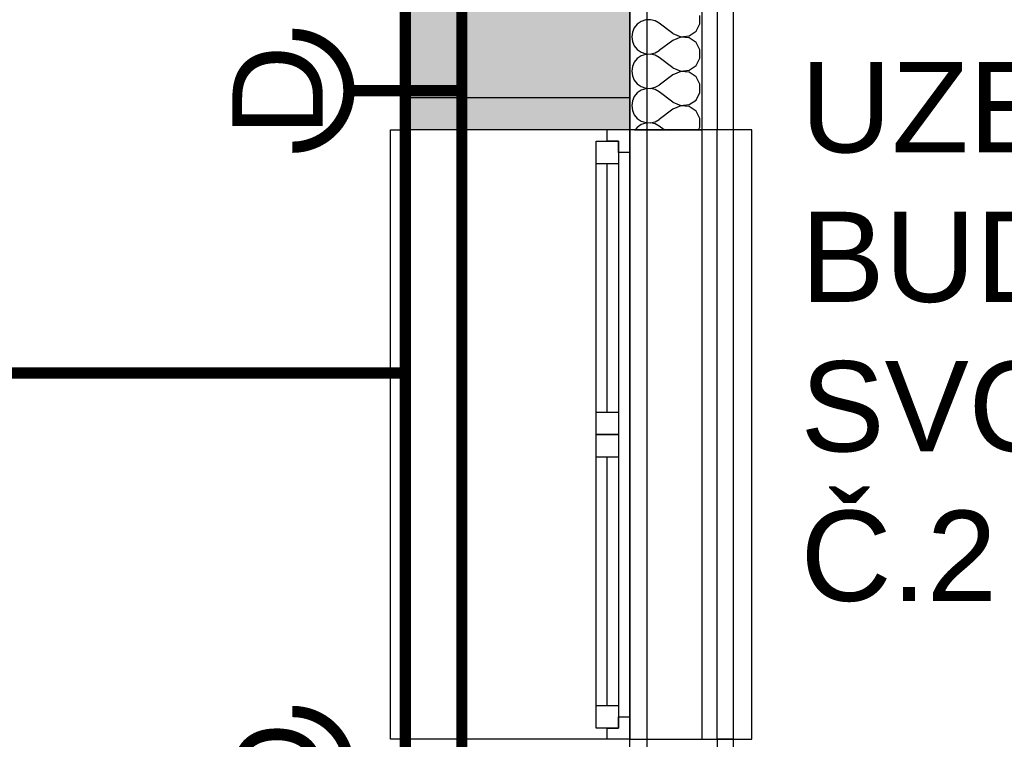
# Model space of a CAD drawing. Extents: x -12025 to 39812, y -28775 to 12.
# Tile 80 of 90: x 30646 to 32826, y -8812 to -7217. Entities that reach past the tile are written whole.
import ezdxf
from ezdxf.enums import TextEntityAlignment as Align

# ---------------------------------------------------------------- set-up
doc = ezdxf.new("R2010")
doc.units = 0
doc.header["$MEASUREMENT"] = 0
doc.linetypes.add('Telekomunikacni vodic', pattern=[9.25, 3, -0.75, 3, -0.75, 0.125, -0.75, 0.125, -0.75])
for name, color, linetype in [('OÚ Dukovany internet + tv + data', 192, 'Continuous'), ('OÚ Dukovany nouzové osvětlení', 36, 'Continuous'), ('OÚ Dukovany půdorys podklad 1NP', 7, 'Continuous'), ('OÚ Dukovany zásuvky', 92, 'Continuous'), ('Zakladni', 7, 'Continuous')]:
    doc.layers.add(name, color=color, linetype=linetype)
doc.styles.add('Arial', font='txt')

# ---------------------------------------------------------------- blocks, each defined once
blk = doc.blocks.new('Zásuvka (23)')
at = {"color": 0, "linetype": 'Continuous', "const_width": 25}
for points in [[(0, 125, -0.414214), (125, 0)], [(125, 0, -0.414214), (0, -125)]]:
    blk.add_lwpolyline(points, format="xyb", dxfattribs=at)
blk.add_lwpolyline([(250, 0), (125, 0)], dxfattribs=at)
at = {"color": 0, "linetype": 'Continuous', "style": 'Arial'}
blk.add_text('D', height=200, rotation=90, dxfattribs=at).set_placement((66.9, 0), align=Align.CENTER)

msp = doc.modelspace()

# ---------------------------------------------------------------- hatches: boundary and pattern name
at = {"layer": 'OÚ Dukovany půdorys podklad 1NP', "linetype": 'Continuous'}
h = msp.add_hatch(dxfattribs=at)
h.set_pattern_fill('OMÍTKA_01', color=21, style=0, pattern_type=2)
h.set_pattern_definition([(0, (0, 0), (0, 86.60254), [0, -50]), (0, (25, 43.3), (0, 86.60254), [0, -50])])
edge = h.paths.add_edge_path()
edge.add_spline(control_points=[(32190.2, -10378.5), (32190.2, -10378.5), (32226.8, -10378.5), (32226.8, -10378.5)], knot_values=[0, 0, 0, 0, 1, 1, 1, 1], degree=3, periodic=0)
edge.add_spline(control_points=[(32226.8, -10378.5), (32226.8, -10378.5), (32226.8, -8811.7), (32226.8, -8811.7)], knot_values=[0, 0, 0, 0, 1, 1, 1, 1], degree=3, periodic=0)
edge.add_spline(control_points=[(32226.8, -8811.7), (32226.8, -8811.7), (32190.2, -8811.7), (32190.2, -8811.7)], knot_values=[0, 0, 0, 0, 1, 1, 1, 1], degree=3, periodic=0)
edge.add_spline(control_points=[(32190.2, -8811.7), (32190.2, -8811.7), (32190.2, -10378.5), (32190.2, -10378.5)], knot_values=[0, 0, 0, 0, 1, 1, 1, 1], degree=3, periodic=0)
edge.add_spline(control_points=[(32190.2, -10378.5), (32190.2, -10378.5), (32190.2, -10378.5), (32190.2, -10378.5)], knot_values=[0, 0, 0, 0, 1, 1, 1, 1], degree=3, periodic=0)

# ---------------------------------------------------------------- linework, layer by layer
at = {"layer": 'OÚ Dukovany internet + tv + data', "linetype": 'Telekomunikacni vodic', "ltscale": 100, "const_width": 25}
for points in [[(31375, -6500), (31500, -6500), (31500, -10500), (31375, -10500)], [(29156.2, -8000), (31500, -8000), (31500, -13375), (31250, -13375), (31250, -20375), (16500, -20375)]]:
    msp.add_lwpolyline(points, dxfattribs=at)
at = {"layer": 'OÚ Dukovany nouzové osvětlení', "linetype": 'Continuous', "const_width": 25}
msp.add_lwpolyline([(31462.5, -11250), (31500, -11250), (31500, -6375), (27875, -6375), (27875, -6212.5), (27875, -6375), (27500, -6375), (27500, -5250), (26500, -5250), (26500, -3750), (27250, -3750)], dxfattribs=at)
at = {"layer": 'OÚ Dukovany půdorys podklad 1NP', "color": 8, "linetype": 'Continuous'}
for p, q in [((31997.2, -10380.5), (31997.2, -3380.7)), ((32034.5, -3380.7), (32034.5, -10380.5))]:
    msp.add_line(p, q, dxfattribs=at)
at = {"layer": 'OÚ Dukovany půdorys podklad 1NP', "color": 1, "linetype": 'Continuous'}
for p, q in [((31997.4, -5991.1), (31997.4, -7461.7)), ((32157.4, -7461.7), (32157.4, -5991.1)), ((32190.2, -5991.1), (32190.2, -7461.7)), ((32226.8, -7461.7), (32226.8, -5991.1)), ((31497.2, -7390.7), (31497.2, -7461.7)), ((31997.2, -7461.7), (31997.2, -7390.7)), ((31467.2, -8811.7), (31467.2, -7461.7)), ((31467.2, -7461.7), (31497.2, -7461.7)), ((31997.2, -7461.7), (31497.2, -7461.7)), ((31497.2, -8811.7), (31497.2, -7461.7)), ((31947.2, -7461.7), (31497.2, -7461.7)), ((31947.2, -7486.7), (31947.2, -7461.7)), ((31997.2, -7461.7), (31947.2, -7461.7)), ((31997.2, -7461.7), (31947.2, -7461.7)), ((32267.2, -7461.7), (31997.2, -7461.7)), ((31997.2, -8811.7), (31997.2, -7461.7)), ((31997.2, -7461.7), (31997.2, -7511.7)), ((32007.4, -7461.7), (31997.4, -7461.7)), ((32007.4, -7461.7), (31997.4, -7461.7)), ((31997.4, -8811.7), (31997.4, -7461.7)), ((32007.4, -7461.7), (32157.4, -7461.7)), ((32007.4, -7461.7), (32157.4, -7461.7)), ((32157.4, -8811.7), (32157.4, -7461.7)), ((32226.8, -7461.7), (32190.2, -7461.7)), ((32226.8, -7461.7), (32190.2, -7461.7)), ((32190.2, -8811.7), (32190.2, -7461.7)), ((32226.8, -8811.7), (32226.8, -7461.7)), ((32267.2, -8811.7), (32267.2, -7461.7)), ((31922.2, -7536.7), (31922.2, -7486.7)), ((31922.2, -7486.7), (31972.2, -7486.7)), ((31972.2, -7486.7), (31947.2, -7486.7)), ((31972.2, -7511.7), (31972.2, -7486.7)), ((31972.2, -7486.7), (31972.2, -7536.7)), ((31997.2, -7511.7), (31972.2, -7511.7)), ((31997.2, -7511.7), (31997.2, -8136.7)), ((31922.2, -8086.7), (31922.2, -7536.7)), ((31972.2, -7536.7), (31922.2, -7536.7)), ((31922.2, -8086.7), (31922.2, -7536.7)), ((31947.2, -8086.7), (31947.2, -7536.7)), ((31972.2, -7536.7), (31972.2, -8086.7)), ((31922.2, -8136.7), (31922.2, -8086.7)), ((31922.2, -8086.7), (31972.2, -8086.7)), ((31972.2, -8086.7), (31972.2, -8136.7)), ((31922.2, -8186.7), (31922.2, -8136.7)), ((31922.2, -8136.7), (31972.2, -8136.7)), ((31972.2, -8136.7), (31922.2, -8136.7)), ((31972.2, -8136.7), (31972.2, -8186.7)), ((31997.2, -8136.7), (31997.2, -8761.7)), ((31922.2, -8736.7), (31922.2, -8186.7)), ((31972.2, -8186.7), (31922.2, -8186.7)), ((31922.2, -8736.7), (31922.2, -8186.7)), ((31947.2, -8736.7), (31947.2, -8186.7)), ((31972.2, -8186.7), (31972.2, -8736.7)), ((31922.2, -8786.7), (31922.2, -8736.7)), ((31922.2, -8736.7), (31972.2, -8736.7)), ((31972.2, -8736.7), (31972.2, -8786.7)), ((31972.2, -8786.7), (31972.2, -8761.7)), ((31972.2, -8761.7), (31997.2, -8761.7)), ((31997.2, -8761.7), (31997.2, -8811.7)), ((31972.2, -8786.7), (31922.2, -8786.7)), ((31947.2, -8811.7), (31947.2, -8786.7)), ((31947.2, -8786.7), (31972.2, -8786.7)), ((31497.2, -8811.7), (31467.2, -8811.7)), ((31947.2, -8811.7), (31497.2, -8811.7)), ((31997.2, -8811.7), (31947.2, -8811.7)), ((31997.2, -8811.7), (31947.2, -8811.7)), ((31997.2, -8890.7), (31997.2, -8811.7)), ((31997.2, -8811.7), (32267.2, -8811.7)), ((32226.8, -8811.7), (32190.2, -8811.7)), ((32190.2, -8811.7), (32190.2, -10378.5)), ((32226.8, -8811.7), (32190.2, -8811.7)), ((32226.8, -10378.5), (32226.8, -8811.7))]:
    msp.add_line(p, q, dxfattribs=at)
at = {"layer": 'OÚ Dukovany půdorys podklad 1NP', "color": 7, "linetype": 'Continuous'}
for p, q in [((31997.2, -7390.7), (31997.2, -6060.7)), ((31497.2, -6370.7), (31497.2, -7390.7)), ((31847.2, -7390.7), (31497.2, -7390.7)), ((31897.2, -7390.7), (31847.2, -7390.7)), ((31997.2, -7390.7), (31897.2, -7390.7))]:
    msp.add_line(p, q, dxfattribs=at)
at = {"layer": 'OÚ Dukovany půdorys podklad 1NP', "color": 21, "linetype": 'Continuous'}
for p, q in [((32152.4, -7226.7), (32152.4, -7208.2)), ((32006.9, -7235.5), (32002.7, -7245.1)), ((32013.6, -7227.4), (32006.9, -7235.5)), ((32022.3, -7221.5), (32013.6, -7227.4)), ((32032.2, -7218.1), (32022.3, -7221.5)), ((32042.7, -7217.6), (32032.2, -7218.1)), ((32053, -7220), (32042.7, -7217.6)), ((32062.2, -7225.1), (32053, -7220)), ((32092.6, -7247.9), (32062.2, -7225.1)), ((32143.7, -7243.1), (32152.4, -7226.7)), ((32002.7, -7245.1), (32001.2, -7255.5)), ((32001.2, -7255.5), (32002.7, -7265.9)), ((32092.6, -7247.9), (32109.7, -7255.1)), ((32109.7, -7256), (32092.6, -7263.2)), ((32109.7, -7255.1), (32128.2, -7253.4)), ((32128.2, -7257.7), (32109.7, -7256)), ((32128.2, -7253.4), (32143.7, -7243.1)), ((32143.7, -7268), (32128.2, -7257.7)), ((32002.7, -7265.9), (32006.9, -7275.6)), ((32006.9, -7275.6), (32013.6, -7283.7)), ((32092.6, -7263.2), (32062.2, -7286)), ((32152.4, -7284.4), (32143.7, -7268)), ((32013.6, -7303.6), (32006.9, -7311.7)), ((32013.6, -7283.7), (32022.3, -7289.6)), ((32022.3, -7297.7), (32013.6, -7303.6)), ((32022.3, -7289.6), (32032.2, -7293)), ((32032.2, -7294.3), (32022.3, -7297.7)), ((32032.2, -7293), (32042.7, -7293.5)), ((32042.7, -7293.8), (32032.2, -7294.3)), ((32042.7, -7293.5), (32053, -7291.1)), ((32053, -7296.2), (32042.7, -7293.8)), ((32053, -7291.1), (32062.2, -7286)), ((32062.2, -7301.3), (32053, -7296.2)), ((32092.6, -7324.1), (32062.2, -7301.3)), ((32143.7, -7319.3), (32152.4, -7302.9)), ((32152.4, -7302.9), (32152.4, -7284.4)), ((32002.6, -7321.3), (32001.2, -7331.7)), ((32006.9, -7311.7), (32002.6, -7321.3)), ((32092.6, -7324.1), (32109.7, -7331.3)), ((32128.2, -7329.5), (32143.7, -7319.3)), ((32001.2, -7331.7), (32002.6, -7342.1)), ((32002.6, -7342.1), (32006.9, -7351.8)), ((32092.6, -7339.3), (32062.2, -7362.2)), ((32109.7, -7332.2), (32092.6, -7339.3)), ((32109.7, -7331.3), (32128.2, -7329.5)), ((32128.2, -7333.9), (32109.7, -7332.2)), ((32143.7, -7344.2), (32128.2, -7333.9)), ((32152.4, -7360.5), (32143.7, -7344.2)), ((32006.9, -7351.8), (32013.6, -7359.8)), ((32013.6, -7359.8), (32022.3, -7365.8)), ((32022.3, -7365.8), (32032.2, -7369.2)), ((32032.2, -7369.2), (32042.7, -7369.7)), ((32042.7, -7369.7), (32053, -7367.3)), ((32053, -7367.3), (32062.2, -7362.2)), ((32152.4, -7379.1), (32152.4, -7360.5)), ((32006.9, -7387.9), (32002.6, -7397.5)), ((32013.6, -7379.8), (32006.9, -7387.9)), ((32022.3, -7373.8), (32013.6, -7379.8)), ((32032.2, -7370.5), (32022.3, -7373.8)), ((32042.7, -7370), (32032.2, -7370.5)), ((32053, -7372.4), (32042.7, -7370)), ((32062.2, -7377.4), (32053, -7372.4)), ((32092.6, -7400.3), (32062.2, -7377.4)), ((32143.7, -7395.5), (32152.4, -7379.1)), ((32002.6, -7397.5), (32001.2, -7407.9)), ((32001.2, -7407.9), (32002.6, -7418.3)), ((32092.6, -7400.3), (32109.7, -7407.5)), ((32109.7, -7408.4), (32092.6, -7415.5)), ((32109.7, -7407.5), (32128.2, -7405.7)), ((32128.2, -7410.1), (32109.7, -7408.4)), ((32128.2, -7405.7), (32143.7, -7395.5)), ((32143.7, -7420.4), (32128.2, -7410.1)), ((32002.6, -7418.3), (32006.9, -7427.9)), ((32006.9, -7427.9), (32013.6, -7436)), ((32092.6, -7415.5), (32062.1, -7438.4)), ((32152.4, -7436.7), (32143.7, -7420.4)), ((32013.6, -7456), (32008.9, -7461.7)), ((32013.6, -7436), (32022.3, -7442)), ((32022.3, -7450), (32013.6, -7456)), ((32022.3, -7442), (32032.2, -7445.4)), ((32032.2, -7446.7), (32022.3, -7450)), ((32032.2, -7445.4), (32042.7, -7445.9)), ((32042.7, -7446.2), (32032.2, -7446.7)), ((32042.7, -7445.9), (32053, -7443.5)), ((32053, -7448.5), (32042.7, -7446.2)), ((32053, -7443.5), (32062.1, -7438.4)), ((32062.1, -7453.6), (32053, -7448.5)), ((32072.9, -7461.7), (32062.1, -7453.6)), ((32149, -7461.7), (32152.4, -7455.3)), ((32152.4, -7455.3), (32152.4, -7436.7))]:
    msp.add_line(p, q, dxfattribs=at)
at = {"layer": 'OÚ Dukovany půdorys podklad 1NP', "color": 254, "linetype": 'Continuous'}
msp.add_solid([(31497.2, -7390.7), (31997.2, -7390.7), (31497.2, -6060.7), (31997.2, -6060.7)], dxfattribs=at)
at = {"layer": 'OÚ Dukovany půdorys podklad 1NP', "color": 9, "linetype": 'Continuous'}
msp.add_solid([(31997.2, -7390.7), (31497.2, -7390.7), (31997.2, -7461.7), (31497.2, -7461.7)], dxfattribs=at)
at = {"layer": 'OÚ Dukovany zásuvky', "linetype": 'Continuous', "const_width": 25}
for points in [[(30875, -10125), (31625, -10125), (31625, -6375), (27500, -6375), (27500, -5250), (26500, -5250), (26500, -3750), (27250, -3750)], [(31500, -7375), (31625, -7375)]]:
    msp.add_lwpolyline(points, dxfattribs=at)

# ---------------------------------------------------------------- block references
at = {"layer": 'OÚ Dukovany zásuvky', "linetype": 'Continuous'}
for p in [(31250, -7375), (31250, -8875)]:
    msp.add_blockref('Zásuvka (23)', p, dxfattribs=at)

# ---------------------------------------------------------------- texts
at = {"layer": 'Zakladni', "color": 5, "linetype": 'Continuous', "style": 'Arial'}
for s, p in [('UZEMNĚNÍ OCELOVÉ RAMPY', (32375, -7511.5)), ('BUDE PROPOJENO SE ', (32375, -7842.7)), ('SVODEM HROMOSVODU ', (32375, -8173.9)), ('Č.2', (32375, -8505.1))]:
    msp.add_text(s, height=200, dxfattribs=at).set_placement(p)

doc.saveas('drawing.dxf')
